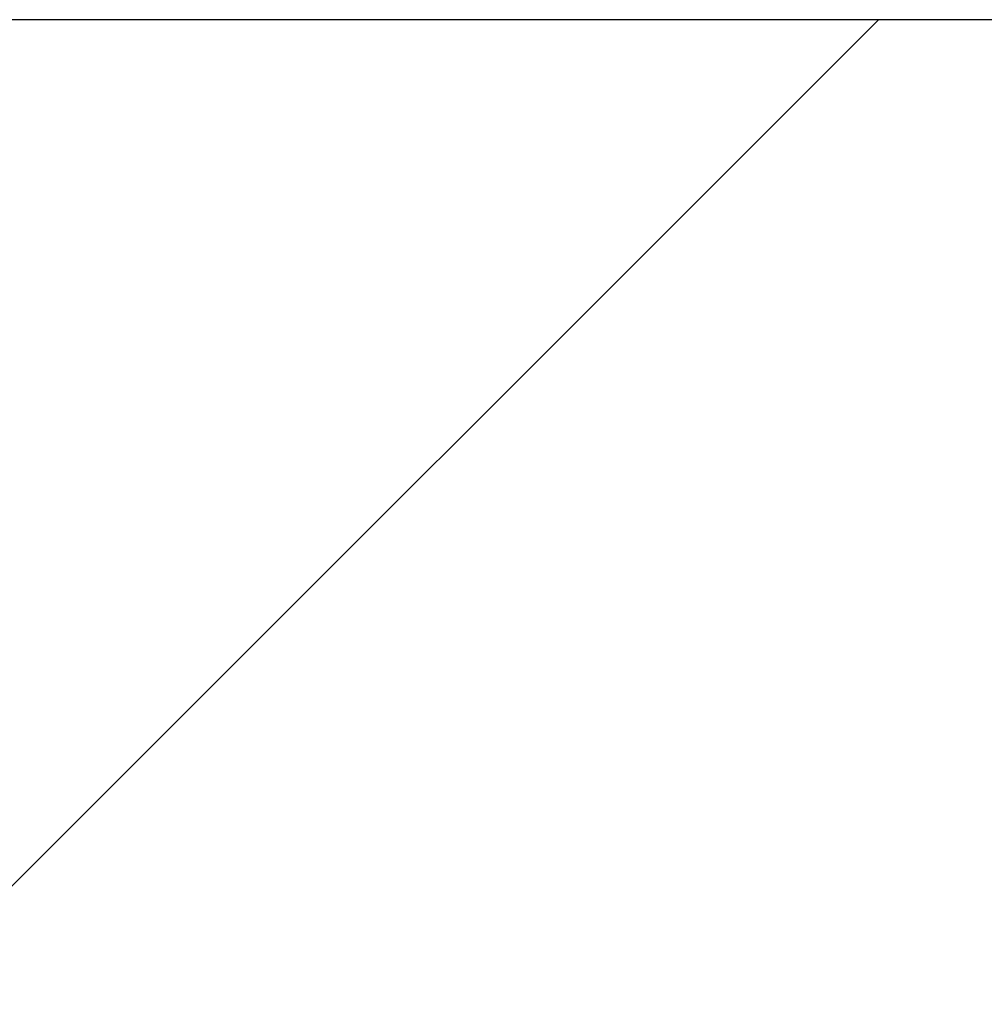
# Model space of a CAD drawing. Extents: x -28.8 to 48.7, y -5.6 to 85.1.
# Tile 166 of 168: x 10.0035 to 10.0227, y 28.8453 to 28.865. Entities that reach past the tile are written whole.
import ezdxf

# ---------------------------------------------------------------- set-up
doc = ezdxf.new("R2010")
doc.units = 0
doc.header["$MEASUREMENT"] = 0
doc.layers.add('R_TR_AUSSENWAND', color=7, linetype='Continuous')
doc.layers.add('R_TR_INNENWAND', color=7, linetype='Continuous')
pattern_1 = [(45, (0, 0), (-0.04596194, 0.04596194), [])]

# ---------------------------------------------------------------- blocks, each defined once
blk = doc.blocks.new('Wand_16_2', base_point=(10.355, 22.99))
at = {"layer": 'R_TR_AUSSENWAND', "linetype": 'Continuous'}
h = blk.add_hatch(dxfattribs=at)
h.set_pattern_fill('MW_Kalksandstein_0002', color=256, style=0, pattern_type=2)
h.set_pattern_definition(pattern_1)
h.paths.add_polyline_path([(10.355, 28.865), (9.99, 28.865), (9.99, 28.375), (10.17, 28.375), (10.24, 28.375), (10.355, 28.375)], flags=0)
blk.add_line((10.355, 28.865), (9.99, 28.865), dxfattribs=at)
blk = doc.blocks.new('Wand_22_2', base_point=(10.355, 28.625))
at = {"layer": 'R_TR_INNENWAND', "linetype": 'Continuous'}
h = blk.add_hatch(dxfattribs=at)
h.set_pattern_fill('MW_Kalksandstein_0002', color=256, style=0, pattern_type=2)
h.set_pattern_definition(pattern_1)
h.paths.add_polyline_path([(3.771314, 28.865), (3.771314, 28.625), (10.355, 28.625), (10.355, 28.865)], flags=0)
blk.add_line((10.355, 28.865), (3.771314, 28.865), dxfattribs=at)

msp = doc.modelspace()

# ---------------------------------------------------------------- block references
at = {"layer": 'R_TR_AUSSENWAND'}
msp.add_blockref('Wand_16_2', (10.355, 22.99), dxfattribs=at)

# ---------------------------------------------------------------- next in the draw order: block references
at = {"layer": 'R_TR_INNENWAND'}
msp.add_blockref('Wand_22_2', (10.355, 28.625), dxfattribs=at)

doc.saveas('drawing.dxf')
